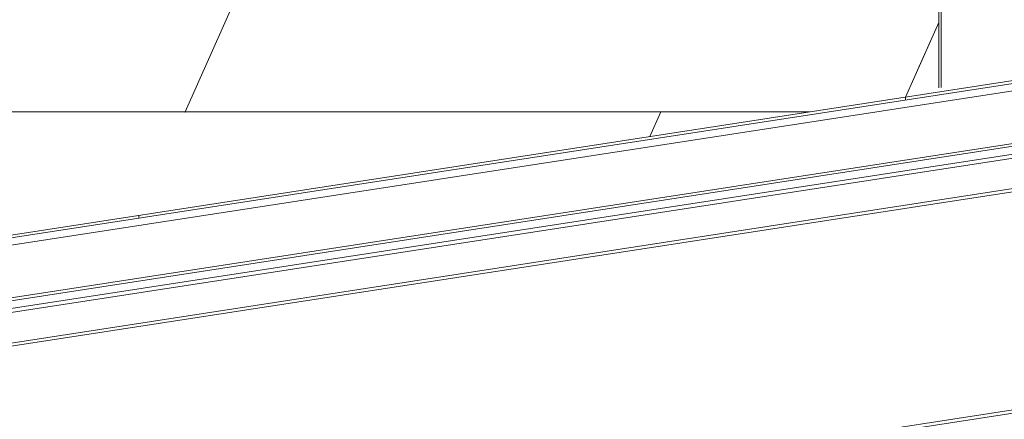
# Model space of a CAD drawing. Header units: millimetres. Extents: x -65 to 293624, y -1905 to 31061.
# Tile 214 of 256: x 114616 to 115415, y 23122 to 23446. Entities that reach past the tile are written whole.
import ezdxf

# ---------------------------------------------------------------- set-up
doc = ezdxf.new("R2010")
doc.units = ezdxf.units.MM
doc.header["$MEASUREMENT"] = 0
doc.layers.add('1248 Vihmaveerennid.AR', color=7, linetype='Continuous')
doc.layers.add('1263 Katusekate - plekk.AR', color=7, linetype='Continuous')

# ---------------------------------------------------------------- blocks, each defined once
blk = doc.blocks.new('Section Element_1303_3', base_point=(20443.11, 12361.43))
at = {"layer": '1248 Vihmaveerennid.AR', "color": 7, "linetype": 'Continuous', "lineweight": 13}
for p, q in [((115361.87, 23502.49), (115361.87, 23390.78)), ((115363.87, 23391.09), (115363.87, 23502.49))]:
    blk.add_line(p, q, dxfattribs=at)
blk = doc.blocks.new('Section Element_1428_3', base_point=(20443.11, 12361.43))
at = {"layer": '1248 Vihmaveerennid.AR', "color": 7, "linetype": 'Continuous', "lineweight": 13}
for p, q in [((107381.88, 22153.99), (129281.87, 25532.63)), ((107388.76, 22149.08), (129261.32, 25523.48)), ((107406.69, 22109.19), (129256.26, 25480.05)), ((107406.96, 22106.95), (129256.23, 25477.76)), ((107525.56, 22118.8), (129095.3, 25446.49)), ((107560.24, 22120.92), (129095.3, 25443.25)), ((107563.26, 22094.13), (129095.3, 25416)), ((107565.88, 22097.11), (129095.3, 25418.58)), ((107568.05, 21915.2), (129117.8, 25239.8)), ((107570.49, 21918.29), (129117.53, 25242.47))]:
    blk.add_line(p, q, dxfattribs=at)
blk = doc.blocks.new('*X1546', base_point=(20443.11, 12361.43))
at = {"layer": '1263 Katusekate - plekk.AR', "color": 7, "linetype": 'Continuous', "lineweight": 13}
for p, q in [((114795.82, 23472.73), (114750.54, 23371.33)), ((115361.87, 23443.88), (115334.83, 23383.34)), ((113592.68, 23371.33), (114750.54, 23371.33)), ((114364.59, 23371.33), (114750.54, 23371.33)), ((114750.54, 23371.33), (115257.09, 23371.33)), ((114750.54, 23371.33), (115257.09, 23371.33)), ((115136.49, 23371.33), (115127.55, 23351.32))]:
    blk.add_line(p, q, dxfattribs=at)
blk.add_point((114750.54, 23371.33), dxfattribs=at)
blk.add_point((114750.54, 23371.33), dxfattribs=at)
blk.add_point((114750.54, 23371.33), dxfattribs=at)
blk.add_point((114750.54, 23371.33), dxfattribs=at)
blk = doc.blocks.new('*X1547', base_point=(20443.11, 12361.43))
at = {"layer": '1263 Katusekate - plekk.AR', "color": 7, "linetype": 'Continuous', "lineweight": 13}
blk.add_line((115361.87, 23443.88), (115344.56, 23405.12), dxfattribs=at)
blk = doc.blocks.new('*X1549', base_point=(20443.11, 12361.43))
at = {"layer": '1263 Katusekate - plekk.AR', "color": 7, "linetype": 'Continuous', "lineweight": 13}
for p, q in [((115334.83, 23383.34), (115334.83, 23380.94)), ((114713, 23287.26), (114713, 23285.01))]:
    blk.add_line(p, q, dxfattribs=at)
blk = doc.blocks.new('Section Element_1437_3', base_point=(20443.11, 12361.43))
at = {"layer": '1263 Katusekate - plekk.AR', "color": 7, "linetype": 'Continuous', "lineweight": 13}
blk.add_line((107381.88, 22154.54), (129281.87, 25538.29), dxfattribs=at)
at = {"layer": '1263 Katusekate - plekk.AR', "lineweight": 0}
for name in ['*X1546', '*X1549', '*X1547']:
    blk.add_blockref(name, (20443.11, 12361.43), dxfattribs=at)

msp = doc.modelspace()

# ---------------------------------------------------------------- block references
at = {"layer": '1248 Vihmaveerennid.AR', "lineweight": 0}
for name in ['Section Element_1428_3', 'Section Element_1303_3']:
    msp.add_blockref(name, (20443.11, 12361.43), dxfattribs=at)
at = {"layer": '1263 Katusekate - plekk.AR', "lineweight": 0}
msp.add_blockref('Section Element_1437_3', (20443.11, 12361.43), dxfattribs=at)

doc.saveas('drawing.dxf')
